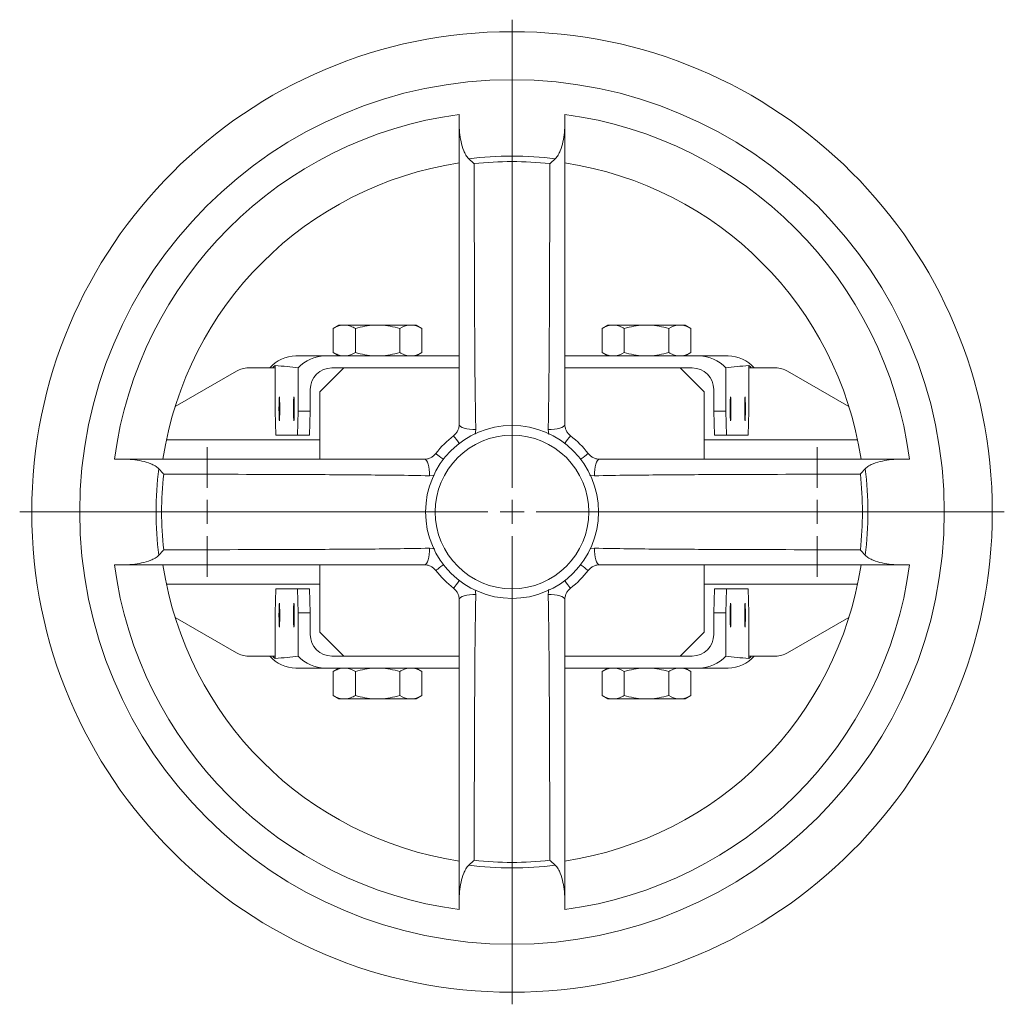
# Model space of a CAD drawing. Header units: millimetres. Extents: x -149 to 418, y -366 to 502.
# Tile 1 of 3: x -149 to 56, y -366 to -161. Entities that reach past the tile are written whole.
import ezdxf

# ---------------------------------------------------------------- set-up
doc = ezdxf.new("R2010")
doc.units = ezdxf.units.MM

# ---------------------------------------------------------------- blocks, each defined once
blk = doc.blocks.new('SW_CENTERMARKSYMBOL_10')
at = {"color": 0, "linetype": 'Continuous', "lineweight": 0}
for p, q in [((0, 5), (0, 102.5)), ((0, 0), (0, 2.5)), ((-5, 0), (-102.5, 0)), ((0, 0), (-2.5, 0)), ((0, 0), (0, -2.5)), ((0, 0), (2.5, 0)), ((5, 0), (102.5, 0)), ((0, -5), (0, -102.5))]:
    blk.add_line(p, q, dxfattribs=at)
blk = doc.blocks.new('SW_CENTERMARKSYMBOL_11')
at = {"color": 0, "linetype": 'Continuous', "lineweight": 0}
for p, q in [((0, 5), (0, 13.5)), ((0, 0), (0, 2.5)), ((-5, 0), (-13.5, 0)), ((0, 0), (-2.5, 0)), ((0, 0), (0, -2.5)), ((0, 0), (2.5, 0)), ((5, 0), (13.5, 0)), ((0, -5), (0, -13.5))]:
    blk.add_line(p, q, dxfattribs=at)
blk = doc.blocks.new('SW_CENTERMARKSYMBOL_12')
at = {"color": 0, "linetype": 'Continuous', "lineweight": 0}
for p, q in [((0, 5), (0, 13.5)), ((0, 0), (0, 2.5)), ((-5, 0), (-13.5, 0)), ((0, 0), (-2.5, 0)), ((0, 0), (0, -2.5)), ((0, 0), (2.5, 0)), ((5, 0), (13.5, 0)), ((0, -5), (0, -13.5))]:
    blk.add_line(p, q, dxfattribs=at)

msp = doc.modelspace()

# ---------------------------------------------------------------- linework, layer by layer
at = {"color": 7, "linetype": 'Continuous', "lineweight": 15}
for p, q in [((-57.72, -180.71), (-57.72, -182.65)), ((-57.72, -180.71), (-57.72, -182.47)), ((-35.72, -182.65), (-35.72, -180.71)), ((-35.72, -182.47), (-35.72, -180.71)), ((-57.72, -183.28), (-57.72, -182.47)), ((-35.72, -182.47), (-35.72, -183.28)), ((-82.75, -224.58), (-83.96, -225.28)), ((-83.96, -225.28), (-83.96, -230.28)), ((-82.75, -224.58), (-81.97, -224.58)), ((-81.33, -224.58), (-81.97, -224.58)), ((-81.33, -224.58), (-75.36, -224.58)), ((-79.34, -225.28), (-79.34, -230.28)), ((-74.08, -224.58), (-75.36, -224.58)), ((-74.08, -224.58), (-68.11, -224.58)), ((-70.1, -225.28), (-70.1, -230.28)), ((-67.47, -224.58), (-68.11, -224.58)), ((-67.47, -224.58), (-66.69, -224.58)), ((-65.48, -225.28), (-66.69, -224.58)), ((-65.48, -225.28), (-65.48, -230.28)), ((-26.75, -224.58), (-27.96, -225.28)), ((-27.96, -225.28), (-27.96, -230.28)), ((-26.75, -224.58), (-25.97, -224.58)), ((-25.33, -224.58), (-25.97, -224.58)), ((-25.33, -224.58), (-19.36, -224.58)), ((-23.34, -225.28), (-23.34, -230.28)), ((-18.08, -224.58), (-19.36, -224.58)), ((-18.08, -224.58), (-12.11, -224.58)), ((-14.1, -225.28), (-14.1, -230.28)), ((-11.47, -224.58), (-12.11, -224.58)), ((-11.47, -224.58), (-10.69, -224.58)), ((-9.48, -225.28), (-10.69, -224.58)), ((-9.48, -225.28), (-9.48, -230.28)), ((-91.75, -230.98), (-85.64, -230.98)), ((-85.64, -230.98), (-57.72, -230.98)), ((-83.96, -230.28), (-82.75, -230.98)), ((-66.69, -230.98), (-65.48, -230.28)), ((-35.72, -230.98), (-7.81, -230.98)), ((-27.96, -230.28), (-26.75, -230.98)), ((-10.69, -230.98), (-9.48, -230.28)), ((-7.81, -230.98), (-1.7, -230.98)), ((-96.73, -233.48), (-101.6, -233.48)), ((-96.55, -233.48), (-96.73, -233.48)), ((-96.04, -233.48), (-96.55, -233.48)), ((-96.04, -233.48), (-96.04, -232.96)), ((-96.04, -242.48), (-96.04, -233.48)), ((-91.22, -242.48), (-91.22, -233.48)), ((-81.72, -233.48), (-86.72, -238.48)), ((-81.72, -233.48), (-84.22, -233.48)), ((-57.72, -233.48), (-81.72, -233.48)), ((-11.72, -233.48), (-35.72, -233.48)), ((-6.72, -238.48), (-11.72, -233.48)), ((-9.22, -233.48), (-11.72, -233.48)), ((-2.22, -233.48), (-2.22, -242.48)), ((2.59, -232.96), (2.59, -233.48)), ((2.59, -233.48), (2.59, -242.48)), ((3.1, -233.48), (2.59, -233.48)), ((3.1, -233.48), (3.28, -233.48)), ((8.15, -233.48), (3.28, -233.48)), ((-104.1, -234.15), (-116.87, -241.52)), ((23.42, -241.52), (10.65, -234.15)), ((-88.72, -237.98), (-88.72, -242.48)), ((-86.72, -238.48), (-86.72, -252.48)), ((-6.72, -252.48), (-6.72, -238.48)), ((-4.72, -242.48), (-4.72, -237.98)), ((-96.04, -242.48), (-95.89, -247.48)), ((-91.37, -247.48), (-91.22, -242.48)), ((-91.22, -242.48), (-88.72, -242.48)), ((-88.72, -242.48), (-88.87, -247.48)), ((-4.72, -242.48), (-2.22, -242.48)), ((-4.57, -247.48), (-4.72, -242.48)), ((-2.22, -242.48), (-2.07, -247.48)), ((2.44, -247.48), (2.59, -242.48)), ((-95.89, -247.48), (-91.37, -247.48)), ((-88.87, -247.48), (-91.37, -247.48)), ((-2.07, -247.48), (-4.57, -247.48)), ((2.44, -247.48), (-2.07, -247.48)), ((-86.72, -248.48), (-118.68, -248.48)), ((25.23, -248.48), (-6.72, -248.48)), ((-127.73, -252.48), (-129.49, -252.48)), ((-127.73, -252.48), (-126.92, -252.48)), ((33.48, -252.48), (34.29, -252.48)), ((36.05, -252.48), (34.29, -252.48)), ((-129.49, -274.48), (-127.73, -274.48)), ((-126.92, -274.48), (-127.73, -274.48)), ((-86.72, -274.48), (-86.72, -288.48)), ((-6.72, -288.48), (-6.72, -274.48)), ((34.29, -274.48), (33.48, -274.48)), ((34.29, -274.48), (36.05, -274.48)), ((-118.68, -278.48), (-86.72, -278.48)), ((-6.72, -278.48), (25.23, -278.48)), ((-95.89, -279.48), (-96.04, -284.48)), ((-95.89, -279.48), (-91.37, -279.48)), ((-91.22, -284.48), (-91.37, -279.48)), ((-91.37, -279.48), (-88.87, -279.48)), ((-88.87, -279.48), (-88.72, -284.48)), ((-4.72, -284.48), (-4.57, -279.48)), ((-4.57, -279.48), (-2.07, -279.48)), ((-2.07, -279.48), (-2.22, -284.48)), ((2.44, -279.48), (-2.07, -279.48)), ((2.59, -284.48), (2.44, -279.48)), ((-96.04, -284.48), (-96.04, -293.48)), ((-91.22, -284.48), (-91.22, -293.49)), ((-88.72, -284.48), (-91.22, -284.48)), ((-88.72, -288.98), (-88.72, -284.48)), ((-4.72, -284.48), (-4.72, -288.98)), ((-2.22, -284.48), (-4.72, -284.48)), ((-2.22, -293.49), (-2.22, -284.48)), ((2.59, -293.48), (2.59, -284.48)), ((-116.87, -285.44), (-104.1, -292.81)), ((10.65, -292.81), (23.42, -285.44)), ((-86.72, -288.48), (-81.72, -293.48)), ((-11.72, -293.48), (-6.72, -288.48)), ((-101.6, -293.48), (-96.73, -293.48)), ((-96.55, -293.48), (-96.73, -293.48)), ((-96.04, -293.48), (-96.55, -293.48)), ((-96.04, -294), (-96.04, -293.48)), ((-81.72, -293.48), (-84.22, -293.48)), ((-81.72, -293.48), (-57.72, -293.48)), ((-35.72, -293.48), (-11.72, -293.48)), ((-9.22, -293.48), (-11.72, -293.48)), ((2.59, -294), (2.59, -293.48)), ((3.1, -293.48), (2.59, -293.48)), ((3.1, -293.48), (3.28, -293.48)), ((3.28, -293.48), (8.15, -293.48)), ((-85.64, -295.98), (-91.75, -295.98)), ((-85.64, -295.98), (-57.72, -295.98)), ((-82.75, -295.98), (-83.96, -296.68)), ((-83.96, -301.68), (-83.96, -296.68)), ((-79.34, -301.68), (-79.34, -296.68)), ((-70.1, -301.68), (-70.1, -296.68)), ((-65.48, -296.68), (-66.69, -295.98)), ((-65.48, -301.68), (-65.48, -296.68)), ((-35.72, -295.98), (-7.81, -295.98)), ((-26.75, -295.98), (-27.96, -296.68)), ((-27.96, -301.68), (-27.96, -296.68)), ((-23.34, -301.68), (-23.34, -296.68)), ((-14.1, -301.68), (-14.1, -296.68)), ((-9.48, -296.68), (-10.69, -295.98)), ((-9.48, -301.68), (-9.48, -296.68)), ((-1.7, -295.98), (-7.81, -295.98)), ((-83.96, -301.68), (-82.75, -302.38)), ((-81.97, -302.38), (-82.75, -302.38)), ((-81.33, -302.38), (-81.97, -302.38)), ((-75.36, -302.38), (-81.33, -302.38)), ((-74.08, -302.38), (-75.36, -302.38)), ((-68.11, -302.38), (-74.08, -302.38)), ((-67.47, -302.38), (-68.11, -302.38)), ((-66.69, -302.38), (-67.47, -302.38)), ((-66.69, -302.38), (-65.48, -301.68)), ((-27.96, -301.68), (-26.75, -302.38)), ((-25.97, -302.38), (-26.75, -302.38)), ((-25.33, -302.38), (-25.97, -302.38)), ((-19.36, -302.38), (-25.33, -302.38)), ((-18.08, -302.38), (-19.36, -302.38)), ((-12.11, -302.38), (-18.08, -302.38)), ((-11.47, -302.38), (-12.11, -302.38)), ((-10.69, -302.38), (-11.47, -302.38)), ((-10.69, -302.38), (-9.48, -301.68)), ((-57.72, -344.49), (-57.72, -343.68)), ((-57.72, -344.32), (-57.72, -346.25)), ((-35.72, -343.68), (-35.72, -344.49)), ((-35.72, -346.25), (-35.72, -344.32)), ((-57.72, -344.49), (-57.72, -346.25)), ((-35.72, -346.25), (-35.72, -344.49))]:
    msp.add_line(p, q, dxfattribs=at)
at = {"color": 8, "linetype": 'Continuous', "lineweight": 15}
for p, q in [((-54.41, -247.31), (-54.27, -246.28)), ((-39.18, -246.28), (-39.04, -247.38)), ((-63.93, -255.94), (-62.84, -255.8)), ((-30.58, -255.79), (-29.52, -255.94)), ((-62.8, -271.18), (-63.93, -271.02)), ((-29.52, -271.02), (-30.47, -271.15)), ((-54.27, -280.69), (-54.39, -279.72)), ((-39.02, -279.57), (-39.18, -280.69))]:
    msp.add_line(p, q, dxfattribs=at)
at = {"color": 7, "linetype": 'Continuous', "lineweight": 15, "flags": 128}
for points in [[(-95.24, -241.98), (-95.23, -241.03), (-95.22, -240.21), (-95.19, -239.67), (-95.16, -239.48), (-95.13, -239.67), (-95.11, -240.21), (-95.09, -241.03), (-95.09, -241.98), (-95.09, -242.94), (-95.11, -243.75), (-95.13, -244.29), (-95.16, -244.48), (-95.19, -244.29), (-95.22, -243.75), (-95.23, -242.94), (-95.24, -241.98)], [(-92.22, -241.98), (-92.21, -241.03), (-92.2, -240.21), (-92.17, -239.67), (-92.14, -239.48), (-92.11, -239.67), (-92.09, -240.21), (-92.07, -241.03), (-92.07, -241.98), (-92.07, -242.94), (-92.09, -243.75), (-92.11, -244.29), (-92.14, -244.48), (-92.17, -244.29), (-92.2, -243.75), (-92.21, -242.94), (-92.22, -241.98)], [(-57.72, -245.23), (-57.65, -245.46), (-57.45, -245.67), (-57.12, -245.87), (-56.68, -246.03), (-56.14, -246.16), (-55.55, -246.25), (-54.91, -246.29), (-54.27, -246.28)], [(-35.72, -245.23), (-35.79, -245.46), (-36, -245.67), (-36.33, -245.87), (-36.77, -246.03), (-37.3, -246.16), (-37.9, -246.25), (-38.54, -246.29), (-39.18, -246.28)], [(-64.97, -252.48), (-64.75, -252.55), (-64.53, -252.76), (-64.34, -253.09), (-64.17, -253.53), (-64.04, -254.06), (-63.96, -254.66), (-63.92, -255.29), (-63.93, -255.94)], [(-29.52, -255.94), (-29.53, -255.29), (-29.49, -254.66), (-29.4, -254.06), (-29.28, -253.53), (-29.11, -253.09), (-28.91, -252.76), (-28.7, -252.55), (-28.47, -252.48)], [(-63.93, -271.02), (-63.92, -271.67), (-63.96, -272.31), (-64.04, -272.9), (-64.17, -273.44), (-64.34, -273.88), (-64.53, -274.21), (-64.75, -274.41), (-64.97, -274.48)], [(-28.47, -274.48), (-28.7, -274.41), (-28.91, -274.21), (-29.11, -273.88), (-29.28, -273.44), (-29.4, -272.9), (-29.49, -272.31), (-29.53, -271.67), (-29.52, -271.02)], [(-54.27, -280.69), (-54.91, -280.68), (-55.55, -280.72), (-56.14, -280.8), (-56.68, -280.93), (-57.12, -281.09), (-57.45, -281.29), (-57.65, -281.5), (-57.72, -281.73)], [(-39.18, -280.69), (-38.54, -280.68), (-37.9, -280.72), (-37.3, -280.8), (-36.77, -280.93), (-36.33, -281.09), (-36, -281.29), (-35.79, -281.5), (-35.72, -281.73)], [(-95.24, -284.98), (-95.23, -285.94), (-95.22, -286.75), (-95.19, -287.29), (-95.16, -287.48), (-95.13, -287.29), (-95.11, -286.75), (-95.09, -285.94), (-95.09, -284.98), (-95.09, -284.03), (-95.11, -283.21), (-95.13, -282.67), (-95.16, -282.48), (-95.19, -282.67), (-95.22, -283.21), (-95.23, -284.03), (-95.24, -284.98)], [(-92.22, -284.98), (-92.21, -285.94), (-92.2, -286.75), (-92.17, -287.29), (-92.14, -287.48), (-92.11, -287.29), (-92.09, -286.75), (-92.07, -285.94), (-92.07, -284.98), (-92.07, -284.03), (-92.09, -283.21), (-92.11, -282.67), (-92.14, -282.48), (-92.17, -282.67), (-92.2, -283.21), (-92.21, -284.03), (-92.22, -284.98)]]:
    msp.add_lwpolyline(points, dxfattribs=at)
at = {"color": 8, "linetype": 'Continuous', "lineweight": 15, "flags": 128}
for points in [[(-58.9, -247.61), (-58.86, -247.66), (-58.76, -247.8), (-58.59, -248.02), (-58.36, -248.31), (-58.08, -248.67), (-57.77, -249.08), (-57.68, -249.2)], [(-34.55, -247.61), (-34.58, -247.66), (-34.69, -247.8), (-34.86, -248.02), (-35.08, -248.31), (-35.36, -248.67), (-35.68, -249.08), (-35.77, -249.2)], [(-62.59, -251.31), (-62.54, -251.34), (-62.41, -251.45), (-62.19, -251.62), (-61.89, -251.84), (-61.53, -252.12), (-61.12, -252.44), (-61, -252.53)], [(-30.85, -251.31), (-30.9, -251.34), (-31.04, -251.45), (-31.26, -251.62), (-31.55, -251.84), (-31.91, -252.12), (-32.32, -252.44), (-32.44, -252.53)], [(-61, -274.44), (-61.12, -274.53), (-61.53, -274.84), (-61.89, -275.12), (-62.19, -275.35), (-62.41, -275.52), (-62.54, -275.62), (-62.59, -275.66)], [(-32.44, -274.44), (-32.32, -274.53), (-31.91, -274.84), (-31.55, -275.12), (-31.26, -275.35), (-31.04, -275.52), (-30.9, -275.62), (-30.85, -275.66)], [(-57.68, -277.76), (-57.77, -277.88), (-58.08, -278.29), (-58.36, -278.65), (-58.59, -278.95), (-58.76, -279.17), (-58.86, -279.3), (-58.9, -279.35)], [(-35.77, -277.76), (-35.68, -277.88), (-35.36, -278.29), (-35.08, -278.65), (-34.86, -278.95), (-34.69, -279.17), (-34.58, -279.3), (-34.55, -279.35)]]:
    msp.add_lwpolyline(points, dxfattribs=at)
at = {"color": 7, "linetype": 'Continuous', "lineweight": 15}
for radius in [100, 90, 18, 16]:
    msp.add_circle((-46.72, -263.48), radius, dxfattribs=at)
for centre, radius, start, end in [((-46.72, -263.48), 83.5, 97.57, 172.43), ((-46.72, -263.48), 83.5, 7.57, 82.43), ((-46.72, -263.48), 74.09, 83.0094, 96.9906), ((-46.72, -263.48), 72.95, 83.8014, 96.1986), ((-46.72, -263.48), 73.5, 98.6072, 171.3928), ((-46.72, -263.48), 73.5, 8.6072, 81.3928), ((-101.6, -238.48), 5, 90, 120), ((8.15, -238.48), 5, 60, 90), ((-46.72, -263.48), 20, 127.4952, 142.5048), ((-46.72, -263.48), 20, 37.4952, 52.5048), ((-46.72, -263.48), 74.09, 173.0094, 186.9906), ((-46.72, -263.48), 72.95, 173.8014, 186.1986), ((-46.72, -263.48), 72.95, 353.8014, 6.1986), ((-46.72, -263.48), 74.09, 353.0094, 6.9906), ((-46.72, -263.48), 83.5, 187.57, 262.43), ((-46.72, -263.48), 73.5, 188.6072, 261.3928), ((-46.72, -263.48), 73.5, 278.6072, 351.3928), ((-46.72, -263.48), 83.5, 277.57, 352.43), ((-46.72, -263.48), 20, 217.4952, 232.5048), ((-46.72, -263.48), 20, 307.4952, 322.5048), ((-101.6, -288.48), 5, 240, 270), ((8.15, -288.48), 5, 270, 300), ((-46.72, -263.48), 72.95, 263.8014, 276.1986), ((-46.72, -263.48), 74.09, 263.0094, 276.9906)]:
    msp.add_arc(centre, radius, start, end, dxfattribs=at)
for centre, major_axis, ratio, start_param, end_param in [((-91.75, -238.48), (0, 7.5), 0.968549, 0, 0.841069), ((-85.64, -238.48), (7.5, 0), 0.999455, 1.570796, 2.410617), ((-7.81, -238.48), (7.5, 0), 0.999455, 0.730976, 1.570796), ((-1.7, -238.48), (0, 7.5), 0.968549, 5.442117, 6.283185), ((-90.95, -238.48), (7.5, 0), 0.999455, 2.315009, 2.411865), ((-144.62, -238.48), (71.73, 0), 0.104564, 0.730976, 0.826583), ((-84.22, -237.98), (-4.5, 0), 0.999553, 4.712389, 6.283185), ((-9.22, -237.98), (4.5, 0), 0.999553, 0, 1.570796), ((51.18, -238.48), (71.73, 0), 0.104564, 2.315009, 2.410617), ((-2.49, -238.48), (7.5, 0), 0.999455, 0.729728, 0.826583), ((-84.22, -288.98), (-4.5, 0), 0.999553, 0, 1.570796), ((-9.22, -288.98), (4.5, 0), 0.999553, 4.712389, 6.283185), ((-91.75, -288.48), (0, 7.5), 0.968549, 2.300524, 3.141593), ((-90.95, -288.48), (-7.5, 0), 0.999455, 0.729728, 0.826583), ((-144.62, -288.48), (71.73, 0), 0.104564, 5.456602, 5.552209), ((-85.64, -288.48), (-7.5, 0), 0.999455, 0.730976, 1.570796), ((-7.81, -288.48), (-7.5, 0), 0.999455, 1.570796, 2.410617), ((51.18, -288.48), (71.73, 0), 0.104564, 3.872569, 3.968176), ((-1.7, -288.48), (0, 7.5), 0.968549, 3.141593, 3.982661), ((-2.49, -288.48), (-7.5, 0), 0.999455, 2.315009, 2.411865)]:
    msp.add_ellipse(centre, major_axis=major_axis, ratio=ratio, start_param=start_param, end_param=end_param, dxfattribs=at)
for centre in [(-1.22, -241.98), (1.8, -241.98), (-1.22, -284.98), (1.8, -284.98)]:
    msp.add_ellipse(centre, major_axis=(0, 2.5), ratio=0.029947, dxfattribs=at)
for points, knots in [([(-57.72, -182.47), (-57.72, -183.13), (-57.69, -183.79), (-57.57, -185.09), (-57.47, -185.73), (-57.2, -187.01), (-57.02, -187.66), (-56.65, -188.57), (-56.51, -188.87), (-56.17, -189.44), (-55.98, -189.71), (-55.74, -189.94)], [0, 0, 0, 0, 0.25, 0.25, 0.5, 0.5, 0.75, 0.75, 0.875, 0.875, 1, 1, 1, 1]), ([(-57.72, -185.76), (-57.72, -185.37), (-57.72, -184.97), (-57.72, -184.14), (-57.72, -183.72), (-57.72, -183.28)], [0, 0, 0, 0, 0.5, 0.5, 1, 1, 1, 1]), ([(-37.71, -189.94), (-37.46, -189.71), (-37.27, -189.44), (-36.94, -188.88), (-36.8, -188.57), (-36.43, -187.66), (-36.25, -187.03), (-35.98, -185.75), (-35.88, -185.1), (-35.75, -183.79), (-35.72, -183.13), (-35.72, -182.47)], [0, 0, 0, 0, 0.125, 0.125, 0.25, 0.25, 0.5, 0.5, 0.75, 0.75, 1, 1, 1, 1]), ([(-35.72, -183.28), (-35.72, -183.72), (-35.72, -184.14), (-35.72, -184.97), (-35.72, -185.37), (-35.72, -185.76)], [0, 0, 0, 0, 0.5, 0.5, 1, 1, 1, 1]), ([(-57.72, -245.23), (-57.72, -242.73), (-57.72, -240.24), (-57.72, -235.27), (-57.72, -232.79), (-57.72, -225.35), (-57.72, -220.39), (-57.72, -205.54), (-57.72, -195.65), (-57.72, -185.76)], [0, 0, 0, 0, 0.125, 0.125, 0.25, 0.25, 0.5, 0.5, 1, 1, 1, 1]), ([(-35.72, -185.76), (-35.72, -195.65), (-35.72, -205.54), (-35.72, -220.39), (-35.72, -225.35), (-35.72, -232.79), (-35.72, -235.27), (-35.72, -240.24), (-35.72, -242.73), (-35.72, -245.23)], [0, 0, 0, 0, 0.5, 0.5, 0.75, 0.75, 0.875, 0.875, 1, 1, 1, 1]), ([(-55.74, -189.94), (-55.55, -190.12), (-55.36, -190.29), (-55.08, -190.55), (-54.98, -190.63), (-54.79, -190.8), (-54.69, -190.88), (-54.6, -190.96)], [0, 0, 0, 0, 0.5, 0.5, 0.75, 0.75, 1, 1, 1, 1]), ([(-37.71, -189.94), (-37.89, -190.12), (-38.08, -190.29), (-38.37, -190.55), (-38.46, -190.63), (-38.65, -190.8), (-38.75, -190.88), (-38.85, -190.96)], [0, 0, 0, 0, 0.5, 0.5, 0.75, 0.75, 1, 1, 1, 1]), ([(-54.6, -190.96), (-54.58, -200.16), (-54.57, -209.36), (-54.51, -223.18), (-54.48, -227.78), (-54.43, -234.71), (-54.41, -237.01), (-54.35, -241.64), (-54.31, -243.95), (-54.27, -246.28)], [0, 0, 0, 0, 0.5, 0.5, 0.75, 0.75, 0.875, 0.875, 1, 1, 1, 1]), ([(-39.18, -246.28), (-39.13, -243.95), (-39.1, -241.64), (-39.04, -237.01), (-39.02, -234.71), (-38.96, -227.78), (-38.94, -223.18), (-38.88, -209.36), (-38.86, -200.16), (-38.85, -190.96)], [0, 0, 0, 0, 0.125, 0.125, 0.25, 0.25, 0.5, 0.5, 1, 1, 1, 1]), ([(-79.34, -225.28), (-79.66, -225.1), (-79.99, -224.94), (-80.65, -224.7), (-80.99, -224.61), (-81.33, -224.58)], [0, 0, 0, 0, 0.5, 0.5, 1, 1, 1, 1]), ([(-65.48, -225.28), (-65.8, -225.1), (-66.13, -224.94), (-66.79, -224.7), (-67.13, -224.61), (-67.47, -224.58)], [0, 0, 0, 0, 0.5, 0.5, 1, 1, 1, 1]), ([(-23.34, -225.28), (-23.66, -225.1), (-23.99, -224.94), (-24.65, -224.7), (-24.99, -224.61), (-25.33, -224.58)], [0, 0, 0, 0, 0.5, 0.5, 1, 1, 1, 1]), ([(-9.48, -225.28), (-9.8, -225.1), (-10.13, -224.94), (-10.79, -224.7), (-11.13, -224.61), (-11.47, -224.58)], [0, 0, 0, 0, 0.5, 0.5, 1, 1, 1, 1]), ([(-83.96, -230.28), (-83.64, -230.47), (-83.31, -230.63), (-82.65, -230.87), (-82.31, -230.95), (-81.97, -230.98)], [0, 0, 0, 0, 0.5, 0.5, 1, 1, 1, 1]), ([(-79.34, -230.28), (-78.7, -230.47), (-78.04, -230.63), (-76.71, -230.87), (-76.03, -230.95), (-75.36, -230.98)], [0, 0, 0, 0, 0.5, 0.5, 1, 1, 1, 1]), ([(-74.08, -230.98), (-73.41, -230.95), (-72.75, -230.87), (-71.42, -230.63), (-70.75, -230.47), (-70.1, -230.28)], [0, 0, 0, 0, 0.5, 0.5, 1, 1, 1, 1]), ([(-70.1, -230.28), (-69.78, -230.47), (-69.45, -230.63), (-68.79, -230.87), (-68.45, -230.95), (-68.11, -230.98)], [0, 0, 0, 0, 0.5, 0.5, 1, 1, 1, 1]), ([(-27.96, -230.28), (-27.64, -230.47), (-27.31, -230.63), (-26.65, -230.87), (-26.31, -230.95), (-25.97, -230.98)], [0, 0, 0, 0, 0.5, 0.5, 1, 1, 1, 1]), ([(-23.34, -230.28), (-22.7, -230.47), (-22.04, -230.63), (-20.71, -230.87), (-20.03, -230.95), (-19.36, -230.98)], [0, 0, 0, 0, 0.5, 0.5, 1, 1, 1, 1]), ([(-18.08, -230.98), (-17.41, -230.95), (-16.75, -230.87), (-15.42, -230.63), (-14.75, -230.47), (-14.1, -230.28)], [0, 0, 0, 0, 0.5, 0.5, 1, 1, 1, 1]), ([(-14.1, -230.28), (-13.78, -230.47), (-13.45, -230.63), (-12.79, -230.87), (-12.45, -230.95), (-12.11, -230.98)], [0, 0, 0, 0, 0.5, 0.5, 1, 1, 1, 1]), ([(-57.72, -245.23), (-57.72, -245.44), (-57.74, -245.64), (-57.83, -246.06), (-57.9, -246.27), (-58.09, -246.68), (-58.21, -246.89), (-58.51, -247.28), (-58.69, -247.46), (-58.9, -247.61)], [0, 0, 0, 0, 0.25, 0.25, 0.5, 0.5, 0.75, 0.75, 1, 1, 1, 1]), ([(-34.55, -247.61), (-34.75, -247.46), (-34.93, -247.28), (-35.16, -246.99), (-35.23, -246.89), (-35.35, -246.68), (-35.4, -246.58), (-35.55, -246.27), (-35.61, -246.06), (-35.7, -245.64), (-35.72, -245.44), (-35.72, -245.23)], [0, 0, 0, 0, 0.25, 0.25, 0.375, 0.375, 0.5, 0.5, 0.75, 0.75, 1, 1, 1, 1]), ([(-62.59, -251.31), (-62.75, -251.51), (-62.92, -251.69), (-63.22, -251.92), (-63.32, -251.99), (-63.52, -252.11), (-63.62, -252.16), (-63.93, -252.31), (-64.14, -252.37), (-64.56, -252.46), (-64.77, -252.48), (-64.97, -252.48)], [0, 0, 0, 0, 0.25, 0.25, 0.375, 0.375, 0.5, 0.5, 0.75, 0.75, 1, 1, 1, 1]), ([(-28.47, -252.48), (-28.68, -252.48), (-28.88, -252.46), (-29.3, -252.37), (-29.51, -252.31), (-29.92, -252.12), (-30.13, -252), (-30.52, -251.69), (-30.7, -251.51), (-30.85, -251.31)], [0, 0, 0, 0, 0.25, 0.25, 0.5, 0.5, 0.75, 0.75, 1, 1, 1, 1]), ([(-120.26, -254.46), (-120.5, -254.22), (-120.76, -254.03), (-121.33, -253.7), (-121.63, -253.56), (-122.55, -253.19), (-123.18, -253.01), (-124.45, -252.74), (-125.11, -252.64), (-126.42, -252.51), (-127.07, -252.48), (-127.73, -252.48)], [0, 0, 0, 0, 0.125, 0.125, 0.25, 0.25, 0.5, 0.5, 0.75, 0.75, 1, 1, 1, 1]), ([(-126.92, -252.48), (-126.49, -252.48), (-126.06, -252.48), (-125.24, -252.48), (-124.83, -252.48), (-124.44, -252.48)], [0, 0, 0, 0, 0.5, 0.5, 1, 1, 1, 1]), ([(-124.44, -252.48), (-114.55, -252.48), (-104.66, -252.48), (-89.81, -252.48), (-84.86, -252.48), (-77.42, -252.48), (-74.93, -252.48), (-69.96, -252.48), (-67.47, -252.48), (-64.97, -252.48)], [0, 0, 0, 0, 0.5, 0.5, 0.75, 0.75, 0.875, 0.875, 1, 1, 1, 1]), ([(-28.47, -252.48), (-25.97, -252.48), (-23.48, -252.48), (-18.51, -252.48), (-16.03, -252.48), (-8.59, -252.48), (-3.64, -252.48), (11.22, -252.48), (21.11, -252.48), (31, -252.48)], [0, 0, 0, 0, 0.125, 0.125, 0.25, 0.25, 0.5, 0.5, 1, 1, 1, 1]), ([(34.29, -252.48), (33.63, -252.48), (32.97, -252.51), (31.67, -252.64), (31.03, -252.73), (29.74, -253.01), (29.1, -253.18), (28.19, -253.55), (27.89, -253.69), (27.32, -254.03), (27.05, -254.22), (26.82, -254.46)], [0, 0, 0, 0, 0.25, 0.25, 0.5, 0.5, 0.75, 0.75, 0.875, 0.875, 1, 1, 1, 1]), ([(31, -252.48), (31.39, -252.48), (31.79, -252.48), (32.62, -252.48), (33.04, -252.48), (33.48, -252.48)], [0, 0, 0, 0, 0.5, 0.5, 1, 1, 1, 1]), ([(-120.26, -254.46), (-120.08, -254.65), (-119.91, -254.84), (-119.66, -255.13), (-119.57, -255.22), (-119.41, -255.41), (-119.33, -255.51), (-119.25, -255.6)], [0, 0, 0, 0, 0.5, 0.5, 0.75, 0.75, 1, 1, 1, 1]), ([(-63.93, -255.94), (-66.25, -255.89), (-68.57, -255.85), (-73.19, -255.8), (-75.5, -255.78), (-82.42, -255.72), (-87.03, -255.7), (-100.85, -255.64), (-110.05, -255.62), (-119.25, -255.6)], [0, 0, 0, 0, 0.125, 0.125, 0.25, 0.25, 0.5, 0.5, 1, 1, 1, 1]), ([(25.8, -255.6), (16.6, -255.62), (7.4, -255.64), (-6.42, -255.7), (-11.02, -255.72), (-17.95, -255.78), (-20.25, -255.8), (-24.88, -255.85), (-27.19, -255.89), (-29.52, -255.94)], [0, 0, 0, 0, 0.5, 0.5, 0.75, 0.75, 0.875, 0.875, 1, 1, 1, 1]), ([(26.82, -254.46), (26.64, -254.65), (26.46, -254.84), (26.21, -255.13), (26.13, -255.22), (25.96, -255.41), (25.88, -255.51), (25.8, -255.6)], [0, 0, 0, 0, 0.5, 0.5, 0.75, 0.75, 1, 1, 1, 1]), ([(-127.73, -274.48), (-127.07, -274.48), (-126.42, -274.45), (-125.12, -274.33), (-124.47, -274.23), (-123.19, -273.96), (-122.55, -273.78), (-121.63, -273.41), (-121.33, -273.27), (-120.76, -272.93), (-120.49, -272.74), (-120.26, -272.5)], [0, 0, 0, 0, 0.25, 0.25, 0.5, 0.5, 0.75, 0.75, 0.875, 0.875, 1, 1, 1, 1]), ([(-120.26, -272.5), (-120.08, -272.31), (-119.91, -272.12), (-119.66, -271.84), (-119.57, -271.74), (-119.41, -271.55), (-119.33, -271.45), (-119.25, -271.36)], [0, 0, 0, 0, 0.5, 0.5, 0.75, 0.75, 1, 1, 1, 1]), ([(-119.25, -271.36), (-110.05, -271.34), (-100.85, -271.32), (-87.03, -271.27), (-82.42, -271.24), (-75.5, -271.19), (-73.19, -271.17), (-68.57, -271.11), (-66.25, -271.07), (-63.93, -271.02)], [0, 0, 0, 0, 0.5, 0.5, 0.75, 0.75, 0.875, 0.875, 1, 1, 1, 1]), ([(-29.52, -271.02), (-27.19, -271.07), (-24.88, -271.11), (-20.25, -271.17), (-17.95, -271.19), (-11.02, -271.24), (-6.42, -271.27), (7.4, -271.32), (16.6, -271.34), (25.8, -271.36)], [0, 0, 0, 0, 0.125, 0.125, 0.25, 0.25, 0.5, 0.5, 1, 1, 1, 1]), ([(26.82, -272.5), (26.64, -272.31), (26.46, -272.12), (26.21, -271.84), (26.13, -271.74), (25.96, -271.55), (25.88, -271.45), (25.8, -271.36)], [0, 0, 0, 0, 0.5, 0.5, 0.75, 0.75, 1, 1, 1, 1]), ([(26.82, -272.5), (27.05, -272.74), (27.32, -272.93), (27.88, -273.27), (28.19, -273.41), (29.1, -273.78), (29.73, -273.95), (31.01, -274.23), (31.66, -274.32), (32.97, -274.45), (33.63, -274.48), (34.29, -274.48)], [0, 0, 0, 0, 0.125, 0.125, 0.25, 0.25, 0.5, 0.5, 0.75, 0.75, 1, 1, 1, 1]), ([(-124.44, -274.48), (-124.83, -274.48), (-125.24, -274.48), (-126.06, -274.48), (-126.49, -274.48), (-126.92, -274.48)], [0, 0, 0, 0, 0.5, 0.5, 1, 1, 1, 1]), ([(-64.97, -274.48), (-67.47, -274.48), (-69.96, -274.48), (-74.93, -274.48), (-77.42, -274.48), (-84.86, -274.48), (-89.81, -274.48), (-104.66, -274.48), (-114.55, -274.48), (-124.44, -274.48)], [0, 0, 0, 0, 0.125, 0.125, 0.25, 0.25, 0.5, 0.5, 1, 1, 1, 1]), ([(-64.97, -274.48), (-64.77, -274.48), (-64.56, -274.5), (-64.15, -274.59), (-63.93, -274.66), (-63.52, -274.85), (-63.31, -274.97), (-62.92, -275.27), (-62.75, -275.45), (-62.59, -275.66)], [0, 0, 0, 0, 0.25, 0.25, 0.5, 0.5, 0.75, 0.75, 1, 1, 1, 1]), ([(-30.85, -275.66), (-30.7, -275.45), (-30.52, -275.27), (-30.23, -275.05), (-30.13, -274.98), (-29.92, -274.85), (-29.82, -274.8), (-29.51, -274.66), (-29.3, -274.59), (-28.88, -274.5), (-28.68, -274.48), (-28.47, -274.48)], [0, 0, 0, 0, 0.25, 0.25, 0.375, 0.375, 0.5, 0.5, 0.75, 0.75, 1, 1, 1, 1]), ([(31, -274.48), (21.11, -274.48), (11.22, -274.48), (-3.64, -274.48), (-8.59, -274.48), (-16.03, -274.48), (-18.51, -274.48), (-23.48, -274.48), (-25.97, -274.48), (-28.47, -274.48)], [0, 0, 0, 0, 0.5, 0.5, 0.75, 0.75, 0.875, 0.875, 1, 1, 1, 1]), ([(33.48, -274.48), (33.04, -274.48), (32.62, -274.48), (31.79, -274.48), (31.39, -274.48), (31, -274.48)], [0, 0, 0, 0, 0.5, 0.5, 1, 1, 1, 1]), ([(-58.9, -279.35), (-58.69, -279.51), (-58.51, -279.68), (-58.29, -279.98), (-58.22, -280.08), (-58.09, -280.28), (-58.04, -280.38), (-57.9, -280.69), (-57.83, -280.9), (-57.74, -281.32), (-57.72, -281.53), (-57.72, -281.73)], [0, 0, 0, 0, 0.25, 0.25, 0.375, 0.375, 0.5, 0.5, 0.75, 0.75, 1, 1, 1, 1]), ([(-54.27, -280.69), (-54.31, -283.01), (-54.35, -285.33), (-54.41, -289.95), (-54.43, -292.26), (-54.48, -299.18), (-54.51, -303.79), (-54.57, -317.61), (-54.58, -326.81), (-54.6, -336.01)], [0, 0, 0, 0, 0.125, 0.125, 0.25, 0.25, 0.5, 0.5, 1, 1, 1, 1]), ([(-38.85, -336.01), (-38.86, -326.81), (-38.88, -317.61), (-38.94, -303.79), (-38.96, -299.18), (-39.02, -292.26), (-39.04, -289.95), (-39.1, -285.33), (-39.13, -283.01), (-39.18, -280.69)], [0, 0, 0, 0, 0.5, 0.5, 0.75, 0.75, 0.875, 0.875, 1, 1, 1, 1]), ([(-35.72, -281.73), (-35.72, -281.53), (-35.7, -281.32), (-35.61, -280.91), (-35.55, -280.69), (-35.36, -280.28), (-35.24, -280.07), (-34.93, -279.68), (-34.75, -279.51), (-34.55, -279.35)], [0, 0, 0, 0, 0.25, 0.25, 0.5, 0.5, 0.75, 0.75, 1, 1, 1, 1]), ([(-57.72, -341.2), (-57.72, -331.31), (-57.72, -321.42), (-57.72, -306.57), (-57.72, -301.62), (-57.72, -294.18), (-57.72, -291.69), (-57.72, -286.72), (-57.72, -284.23), (-57.72, -281.73)], [0, 0, 0, 0, 0.5, 0.5, 0.75, 0.75, 0.875, 0.875, 1, 1, 1, 1]), ([(-35.72, -281.73), (-35.72, -284.23), (-35.72, -286.72), (-35.72, -291.69), (-35.72, -294.18), (-35.72, -301.62), (-35.72, -306.57), (-35.72, -321.42), (-35.72, -331.31), (-35.72, -341.2)], [0, 0, 0, 0, 0.125, 0.125, 0.25, 0.25, 0.5, 0.5, 1, 1, 1, 1]), ([(-83.96, -296.68), (-83.64, -296.5), (-83.31, -296.34), (-82.65, -296.1), (-82.31, -296.01), (-81.97, -295.98)], [0, 0, 0, 0, 0.5, 0.5, 1, 1, 1, 1]), ([(-70.1, -296.68), (-69.78, -296.5), (-69.45, -296.34), (-68.79, -296.1), (-68.45, -296.01), (-68.11, -295.98)], [0, 0, 0, 0, 0.5, 0.5, 1, 1, 1, 1]), ([(-27.96, -296.68), (-27.64, -296.5), (-27.31, -296.34), (-26.65, -296.1), (-26.31, -296.01), (-25.97, -295.98)], [0, 0, 0, 0, 0.5, 0.5, 1, 1, 1, 1]), ([(-14.1, -296.68), (-13.78, -296.5), (-13.45, -296.34), (-12.79, -296.1), (-12.45, -296.01), (-12.11, -295.98)], [0, 0, 0, 0, 0.5, 0.5, 1, 1, 1, 1]), ([(-79.34, -301.68), (-79.66, -301.87), (-79.99, -302.03), (-80.65, -302.27), (-80.99, -302.35), (-81.33, -302.38)], [0, 0, 0, 0, 0.5, 0.5, 1, 1, 1, 1]), ([(-79.34, -301.68), (-78.7, -301.87), (-78.04, -302.03), (-76.71, -302.27), (-76.03, -302.35), (-75.36, -302.38)], [0, 0, 0, 0, 0.5, 0.5, 1, 1, 1, 1]), ([(-74.08, -302.38), (-73.41, -302.35), (-72.75, -302.27), (-71.42, -302.03), (-70.75, -301.87), (-70.1, -301.68)], [0, 0, 0, 0, 0.5, 0.5, 1, 1, 1, 1]), ([(-65.48, -301.68), (-65.8, -301.87), (-66.13, -302.03), (-66.79, -302.27), (-67.13, -302.35), (-67.47, -302.38)], [0, 0, 0, 0, 0.5, 0.5, 1, 1, 1, 1]), ([(-23.34, -301.68), (-23.66, -301.87), (-23.99, -302.03), (-24.65, -302.27), (-24.99, -302.35), (-25.33, -302.38)], [0, 0, 0, 0, 0.5, 0.5, 1, 1, 1, 1]), ([(-23.34, -301.68), (-22.7, -301.87), (-22.04, -302.03), (-20.71, -302.27), (-20.03, -302.35), (-19.36, -302.38)], [0, 0, 0, 0, 0.5, 0.5, 1, 1, 1, 1]), ([(-18.08, -302.38), (-17.41, -302.35), (-16.75, -302.27), (-15.42, -302.03), (-14.75, -301.87), (-14.1, -301.68)], [0, 0, 0, 0, 0.5, 0.5, 1, 1, 1, 1]), ([(-9.48, -301.68), (-9.8, -301.87), (-10.13, -302.03), (-10.79, -302.27), (-11.13, -302.35), (-11.47, -302.38)], [0, 0, 0, 0, 0.5, 0.5, 1, 1, 1, 1]), ([(-55.74, -337.02), (-55.55, -336.84), (-55.36, -336.67), (-55.08, -336.42), (-54.98, -336.33), (-54.79, -336.17), (-54.69, -336.09), (-54.6, -336.01)], [0, 0, 0, 0, 0.5, 0.5, 0.75, 0.75, 1, 1, 1, 1]), ([(-37.71, -337.02), (-37.89, -336.84), (-38.08, -336.67), (-38.37, -336.42), (-38.46, -336.33), (-38.65, -336.17), (-38.75, -336.09), (-38.85, -336.01)], [0, 0, 0, 0, 0.5, 0.5, 0.75, 0.75, 1, 1, 1, 1]), ([(-55.74, -337.02), (-55.98, -337.25), (-56.17, -337.52), (-56.51, -338.09), (-56.65, -338.39), (-57.02, -339.31), (-57.19, -339.94), (-57.47, -341.21), (-57.57, -341.87), (-57.69, -343.18), (-57.72, -343.83), (-57.72, -344.49)], [0, 0, 0, 0, 0.125, 0.125, 0.25, 0.25, 0.5, 0.5, 0.75, 0.75, 1, 1, 1, 1]), ([(-35.72, -344.49), (-35.72, -343.83), (-35.75, -343.18), (-35.88, -341.88), (-35.97, -341.23), (-36.25, -339.95), (-36.43, -339.31), (-36.79, -338.39), (-36.93, -338.09), (-37.27, -337.52), (-37.46, -337.25), (-37.71, -337.02)], [0, 0, 0, 0, 0.25, 0.25, 0.5, 0.5, 0.75, 0.75, 0.875, 0.875, 1, 1, 1, 1]), ([(-57.72, -343.68), (-57.72, -343.25), (-57.72, -342.82), (-57.72, -342), (-57.72, -341.59), (-57.72, -341.2)], [0, 0, 0, 0, 0.5, 0.5, 1, 1, 1, 1]), ([(-35.72, -341.2), (-35.72, -341.59), (-35.72, -342), (-35.72, -342.82), (-35.72, -343.25), (-35.72, -343.68)], [0, 0, 0, 0, 0.5, 0.5, 1, 1, 1, 1])]:
    msp.add_open_spline(points, degree=3, knots=knots, dxfattribs=at)
for points in [[(-81.97, -224.58), (-82.65, -224.64), (-83.31, -224.91), (-83.96, -225.28)], [(-79.34, -225.28), (-78.04, -224.91), (-76.72, -224.64), (-75.36, -224.58)], [(-74.08, -224.58), (-72.73, -224.64), (-71.4, -224.91), (-70.1, -225.28)], [(-68.11, -224.58), (-68.79, -224.64), (-69.45, -224.91), (-70.1, -225.28)], [(-25.97, -224.58), (-26.65, -224.64), (-27.31, -224.91), (-27.96, -225.28)], [(-23.34, -225.28), (-22.04, -224.91), (-20.72, -224.64), (-19.36, -224.58)], [(-18.08, -224.58), (-16.73, -224.64), (-15.4, -224.91), (-14.1, -225.28)], [(-12.11, -224.58), (-12.79, -224.64), (-13.45, -224.91), (-14.1, -225.28)], [(-81.33, -230.98), (-80.65, -230.92), (-79.99, -230.66), (-79.34, -230.28)], [(-67.47, -230.98), (-66.79, -230.92), (-66.13, -230.66), (-65.48, -230.28)], [(-25.33, -230.98), (-24.65, -230.92), (-23.99, -230.66), (-23.34, -230.28)], [(-11.47, -230.98), (-10.79, -230.92), (-10.13, -230.66), (-9.48, -230.28)], [(-81.33, -295.98), (-80.65, -296.04), (-79.99, -296.31), (-79.34, -296.68)], [(-79.34, -296.68), (-78.04, -296.31), (-76.72, -296.04), (-75.36, -295.98)], [(-74.08, -295.98), (-72.73, -296.04), (-71.4, -296.31), (-70.1, -296.68)], [(-67.47, -295.98), (-66.79, -296.04), (-66.13, -296.31), (-65.48, -296.68)], [(-25.33, -295.98), (-24.65, -296.04), (-23.99, -296.31), (-23.34, -296.68)], [(-23.34, -296.68), (-22.04, -296.31), (-20.72, -296.04), (-19.36, -295.98)], [(-18.08, -295.98), (-16.73, -296.04), (-15.4, -296.31), (-14.1, -296.68)], [(-11.47, -295.98), (-10.79, -296.04), (-10.13, -296.31), (-9.48, -296.68)], [(-81.97, -302.38), (-82.65, -302.32), (-83.31, -302.06), (-83.96, -301.68)], [(-68.11, -302.38), (-68.79, -302.32), (-69.45, -302.06), (-70.1, -301.68)], [(-25.97, -302.38), (-26.65, -302.32), (-27.31, -302.06), (-27.96, -301.68)], [(-12.11, -302.38), (-12.79, -302.32), (-13.45, -302.06), (-14.1, -301.68)]]:
    msp.add_open_spline(points, degree=3, dxfattribs=at)

# ---------------------------------------------------------------- block references
at = {"color": 7, "linetype": 'Continuous', "lineweight": 0}
for name, p in [('SW_CENTERMARKSYMBOL_10', (-46.72, -263.48)), ('SW_CENTERMARKSYMBOL_11', (-110.22, -263.48)), ('SW_CENTERMARKSYMBOL_12', (16.78, -263.48))]:
    msp.add_blockref(name, p, dxfattribs=at)

doc.saveas('drawing.dxf')
